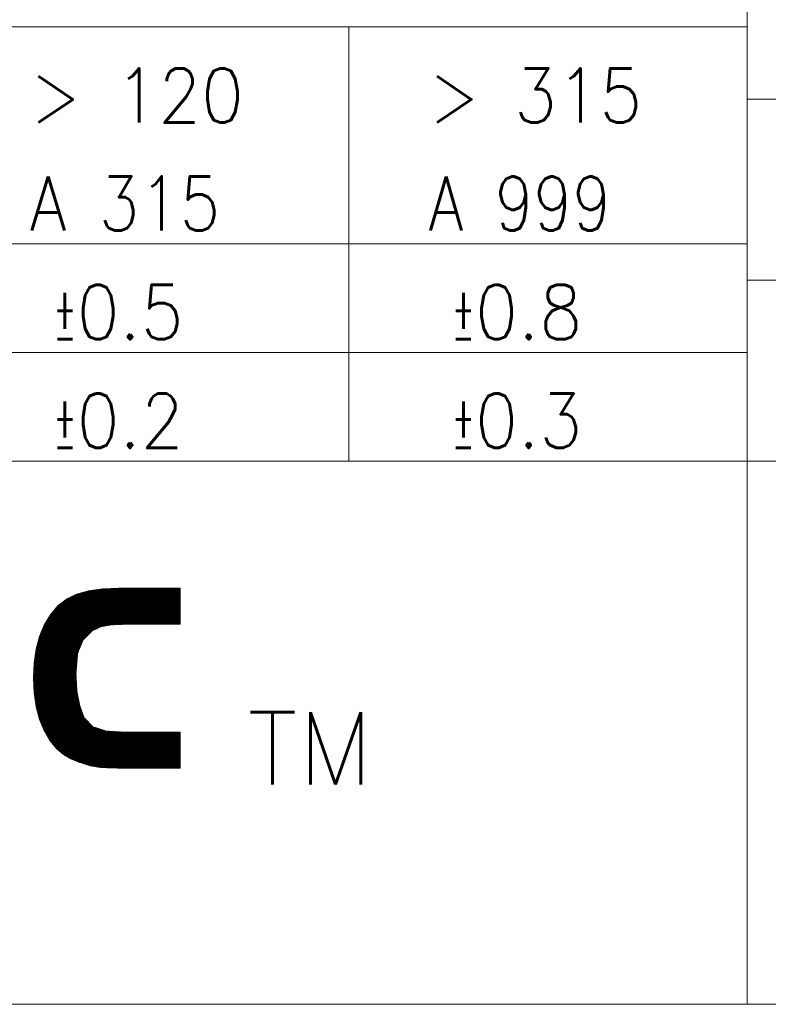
# Model space of a CAD drawing. Header units: millimetres. Extents: x 0 to 837, y 0 to 589.
# Tile 65 of 166: x 696 to 717, y 5 to 32. Entities that reach past the tile are written whole.
import ezdxf

# ---------------------------------------------------------------- set-up
doc = ezdxf.new("R2010")
doc.units = ezdxf.units.MM
doc.layers.add('256', color=7, linetype='Continuous', true_color=0xffffff)
doc.styles.add('blockfont', font='simplex.shx')

# ---------------------------------------------------------------- blocks, each defined once
blk = doc.blocks.new('HATCH17')
at = {"color": 5, "lineweight": 13}
for p, q in [((696.301735, 14.024752), (698.765933, 16.48895)), ((696.301761, 14.01247), (698.778241, 16.48895)), ((696.302282, 14.000682), (698.790549, 16.48895)), ((696.302317, 14.037642), (698.753625, 16.48895)), ((696.302803, 13.988895), (698.802858, 16.48895)), ((696.302898, 14.050531), (698.741317, 16.48895)), ((696.303324, 13.977108), (698.815166, 16.48895)), ((696.303479, 14.06342), (698.729009, 16.48895)), ((696.303845, 13.965321), (698.827474, 16.48895)), ((696.30406, 14.07631), (698.7167, 16.48895)), ((696.304366, 13.953534), (698.839782, 16.48895)), ((696.304642, 14.089199), (698.704392, 16.48895)), ((696.304887, 13.941746), (698.85209, 16.48895)), ((696.305223, 14.102089), (698.692084, 16.48895)), ((696.305408, 13.929959), (698.864398, 16.48895)), ((696.305804, 14.114978), (698.679776, 16.48895)), ((696.305929, 13.918172), (698.876707, 16.48895)), ((696.306385, 14.127868), (698.667468, 16.48895)), ((696.30645, 13.906385), (698.889015, 16.48895)), ((696.306967, 14.140757), (698.654853, 16.488644)), ((696.306971, 13.894598), (698.901323, 16.48895)), ((696.307491, 13.88281), (698.913631, 16.48895)), ((696.307548, 14.153646), (698.642037, 16.488136)), ((696.308012, 13.871023), (698.925939, 16.48895)), ((696.308129, 14.166536), (698.629221, 16.487628)), ((696.308533, 13.859236), (698.938247, 16.48895)), ((696.30871, 14.179425), (698.616405, 16.48712)), ((696.309054, 13.847449), (698.950555, 16.48895)), ((696.309292, 14.192315), (698.603589, 16.486612)), ((696.309575, 13.835662), (698.962864, 16.48895)), ((696.309873, 14.205204), (698.590773, 16.486104)), ((696.310096, 13.823875), (698.975172, 16.48895)), ((696.310454, 14.218094), (698.577957, 16.485596)), ((696.310617, 13.812087), (698.98748, 16.48895)), ((696.311035, 14.230983), (698.56514, 16.485088)), ((696.311138, 13.8003), (698.999788, 16.48895)), ((696.311617, 14.243872), (698.552324, 16.48458)), ((696.311659, 13.788513), (699.012096, 16.48895)), ((696.31218, 13.776726), (699.024404, 16.48895)), ((696.312198, 14.256762), (698.539508, 16.484072)), ((696.312701, 13.764939), (699.036713, 16.48895)), ((696.312779, 14.269651), (698.526692, 16.483564)), ((696.313222, 13.753151), (699.049021, 16.48895)), ((696.313361, 14.282541), (698.513876, 16.483056)), ((696.313743, 13.741364), (699.061329, 16.48895)), ((696.313942, 14.29543), (698.50106, 16.482548)), ((696.314264, 13.729577), (699.073637, 16.48895)), ((696.314523, 14.30832), (698.488244, 16.48204)), ((696.314785, 13.71779), (699.085945, 16.48895)), ((696.315104, 14.321209), (698.475428, 16.481532)), ((696.315686, 14.334098), (698.462611, 16.481024)), ((696.316267, 14.346988), (698.449795, 16.480516)), ((696.316848, 14.359877), (698.436979, 16.480008)), ((696.317429, 14.372767), (698.424163, 16.4795)), ((696.318011, 14.385656), (698.411347, 16.478992)), ((696.318592, 14.398546), (698.398531, 16.478484)), ((696.319173, 14.411435), (698.385715, 16.477976)), ((696.319754, 14.424324), (698.372898, 16.477468)), ((696.320842, 14.437721), (698.360082, 16.47696)), ((696.322969, 14.452155), (698.347266, 16.476452)), ((696.325095, 14.466589), (698.33445, 16.475945)), ((696.327221, 14.481024), (698.321634, 16.475437)), ((696.329347, 14.495458), (698.308818, 16.474929)), ((696.331473, 14.509892), (698.296002, 16.474421)), ((696.3336, 14.524327), (698.283186, 16.473913)), ((696.335726, 14.538761), (698.270369, 16.473405)), ((696.337852, 14.553195), (698.257553, 16.472897)), ((696.339978, 14.56763), (698.244737, 16.472389)), ((696.342104, 14.582064), (698.231921, 16.471881)), ((696.344231, 14.596498), (698.219105, 16.471373)), ((696.346357, 14.610933), (698.205147, 16.469723)), ((696.348483, 14.625367), (698.190845, 16.467729)), ((696.350609, 14.639802), (698.176542, 16.465735)), ((696.352735, 14.654236), (698.16224, 16.46374)), ((696.354862, 14.66867), (698.147937, 16.461746)), ((696.356988, 14.683105), (698.133635, 16.459752)), ((696.359114, 14.697539), (698.119332, 16.457757)), ((696.36124, 14.711973), (698.10503, 16.455763)), ((696.363366, 14.726408), (698.090727, 16.453769)), ((696.365493, 14.740842), (698.076425, 16.451774)), ((696.367619, 14.755276), (698.062122, 16.44978)), ((696.369745, 14.769711), (698.04782, 16.447786)), ((696.371871, 14.784145), (698.033517, 16.445791)), ((696.373997, 14.79858), (698.019215, 16.443797)), ((696.376124, 14.813014), (698.004912, 16.441803)), ((696.380566, 14.829764), (697.99061, 16.439808)), ((696.385095, 14.846601), (697.976307, 16.437814)), ((696.389624, 14.863438), (697.962005, 16.43582)), ((696.394152, 14.880275), (697.947703, 16.433826)), ((696.398681, 14.897112), (697.9334, 16.431831)), ((696.40321, 14.913949), (697.919098, 16.429837)), ((696.407739, 14.930786), (697.904795, 16.427843)), ((696.412268, 14.947623), (697.890493, 16.425848)), ((696.416796, 14.96446), (697.87619, 16.423854)), ((696.421325, 14.981297), (697.861888, 16.42186)), ((696.425854, 14.998134), (697.847585, 16.419865)), ((696.430383, 15.014971), (697.833283, 16.417871)), ((696.434912, 15.031808), (697.818326, 16.415222)), ((696.43944, 15.048645), (697.801243, 16.410448)), ((696.443969, 15.065482), (697.78416, 16.405673)), ((696.448498, 15.082319), (697.767078, 16.400898)), ((696.453027, 15.099156), (697.749995, 16.396124)), ((696.457556, 15.115993), (697.732912, 16.391349)), ((696.462084, 15.13283), (697.715829, 16.386575)), ((696.466613, 15.149667), (697.698746, 16.3818)), ((696.472638, 15.168), (697.681664, 16.377025)), ((696.481434, 15.189104), (697.664581, 16.372251)), ((696.49023, 15.210208), (697.647498, 16.367476)), ((696.499025, 15.231312), (697.630415, 16.362701)), ((696.507821, 15.252415), (697.613332, 16.357927)), ((696.516617, 15.273519), (697.59625, 16.353152)), ((696.525412, 15.294623), (697.579167, 16.348378)), ((696.534208, 15.315727), (697.562084, 16.343603)), ((696.543004, 15.336831), (697.545001, 16.338828)), ((696.5518, 15.357935), (697.527918, 16.334054)), ((696.560595, 15.379039), (697.510836, 16.329279)), ((696.569391, 15.400143), (697.493753, 16.324504)), ((696.578187, 15.421246), (697.474186, 16.317246)), ((697.914744, 15.305441), (699.098253, 16.48895)), ((697.954167, 15.332555), (699.110562, 16.48895)), ((697.976876, 15.342957), (699.12287, 16.48895)), ((697.999586, 15.353358), (699.135178, 16.48895)), ((698.022295, 15.363759), (699.147486, 16.48895)), ((698.045004, 15.37416), (699.159794, 16.48895)), ((698.067714, 15.384561), (699.172102, 16.48895)), ((698.090423, 15.394962), (699.184411, 16.48895)), ((698.113132, 15.405364), (699.196719, 16.48895)), ((698.135842, 15.415765), (699.209027, 16.48895)), ((698.158551, 15.426166), (699.221335, 16.48895)), ((698.177488, 15.432795), (699.233643, 16.48895)), ((698.192585, 15.435584), (699.245951, 16.48895)), ((698.207682, 15.438372), (699.25826, 16.48895)), ((698.222779, 15.441161), (699.270568, 16.48895)), ((698.237876, 15.44395), (699.282876, 16.48895)), ((698.252973, 15.446739), (699.295184, 16.48895)), ((698.268069, 15.449527), (699.307492, 16.48895)), ((698.283166, 15.452316), (699.3198, 16.48895)), ((698.298263, 15.455105), (699.332109, 16.48895)), ((698.31336, 15.457893), (699.344417, 16.48895)), ((698.328457, 15.460682), (699.356725, 16.48895)), ((698.343554, 15.463471), (699.369033, 16.48895)), ((698.358651, 15.46626), (699.381341, 16.48895)), ((698.373748, 15.469048), (699.393649, 16.48895)), ((698.388844, 15.471837), (699.405957, 16.48895)), ((698.403941, 15.474626), (699.418266, 16.48895)), ((698.419038, 15.477414), (699.430574, 16.48895)), ((698.434135, 15.480203), (699.442882, 16.48895)), ((698.448829, 15.482589), (699.45519, 16.48895)), ((698.461623, 15.483074), (699.467498, 16.48895)), ((698.474416, 15.48356), (699.479806, 16.48895)), ((698.48721, 15.484045), (699.492115, 16.48895)), ((698.500004, 15.484531), (699.504423, 16.48895)), ((698.512797, 15.485016), (699.516731, 16.48895)), ((698.525591, 15.485502), (699.529039, 16.48895)), ((698.538384, 15.485987), (699.541347, 16.48895)), ((698.551178, 15.486473), (699.553655, 16.48895)), ((698.563972, 15.486958), (699.565964, 16.48895)), ((698.576765, 15.487444), (699.578272, 16.48895)), ((698.589559, 15.487929), (699.59058, 16.48895)), ((698.602353, 15.488414), (699.602888, 16.48895)), ((698.615146, 15.4889), (699.615196, 16.48895)), ((698.62794, 15.489385), (699.627504, 16.48895)), ((698.640733, 15.489871), (699.639813, 16.48895)), ((698.653527, 15.490356), (699.652121, 16.48895)), ((698.666321, 15.490842), (699.664429, 16.48895)), ((698.679114, 15.491327), (699.676737, 16.48895)), ((698.691908, 15.491813), (699.689045, 16.48895)), ((698.704702, 15.492298), (699.701353, 16.48895)), ((698.717495, 15.492784), (699.713662, 16.48895)), ((698.730289, 15.493269), (699.72597, 16.48895)), ((698.743082, 15.493755), (699.738278, 16.48895)), ((698.755876, 15.49424), (699.750586, 16.48895)), ((698.76867, 15.494726), (699.762894, 16.48895)), ((698.781463, 15.495211), (699.775202, 16.48895)), ((698.793837, 15.495276), (699.787511, 16.48895)), ((698.806145, 15.495276), (699.799819, 16.48895)), ((698.818453, 15.495276), (699.812127, 16.48895)), ((698.830761, 15.495276), (699.824435, 16.48895)), ((698.843069, 15.495276), (699.836743, 16.48895)), ((698.855377, 15.495276), (699.849051, 16.48895)), ((698.867686, 15.495276), (699.86136, 16.48895)), ((698.879994, 15.495276), (699.873668, 16.48895)), ((698.892302, 15.495276), (699.885976, 16.48895)), ((698.90461, 15.495276), (699.898284, 16.48895)), ((698.916918, 15.495276), (699.910592, 16.48895)), ((698.929226, 15.495276), (699.9229, 16.48895)), ((698.941534, 15.495276), (699.935208, 16.48895)), ((698.953843, 15.495276), (699.947517, 16.48895)), ((698.966151, 15.495276), (699.959825, 16.48895)), ((698.978459, 15.495276), (699.972133, 16.48895)), ((698.990767, 15.495276), (699.984441, 16.48895)), ((699.003075, 15.495276), (699.996749, 16.48895)), ((699.015383, 15.495276), (700.009057, 16.48895)), ((699.027692, 15.495276), (700.021366, 16.48895)), ((699.04, 15.495276), (700.033674, 16.48895)), ((699.052308, 15.495276), (700.045982, 16.48895)), ((699.064616, 15.495276), (700.05829, 16.48895)), ((699.076924, 15.495276), (700.070598, 16.48895)), ((699.089232, 15.495276), (700.082906, 16.48895)), ((699.101541, 15.495276), (700.095215, 16.48895)), ((699.113849, 15.495276), (700.107523, 16.48895)), ((699.126157, 15.495276), (700.119831, 16.48895)), ((699.138465, 15.495276), (700.132139, 16.48895)), ((699.150773, 15.495276), (700.144447, 16.48895)), ((699.163081, 15.495276), (700.156755, 16.48895)), ((699.17539, 15.495276), (700.169064, 16.48895)), ((699.187698, 15.495276), (700.181372, 16.48895)), ((699.200006, 15.495276), (700.19368, 16.48895)), ((699.212314, 15.495276), (700.205988, 16.48895)), ((699.224622, 15.495276), (700.218296, 16.48895)), ((699.23693, 15.495276), (700.230604, 16.48895)), ((699.249239, 15.495276), (700.242913, 16.48895)), ((699.261547, 15.495276), (700.255221, 16.48895)), ((699.273855, 15.495276), (700.267529, 16.48895)), ((699.286163, 15.495276), (700.279837, 16.48895)), ((699.298471, 15.495276), (700.292145, 16.48895)), ((699.310779, 15.495276), (700.304453, 16.48895)), ((699.323088, 15.495276), (700.316762, 16.48895)), ((699.335396, 15.495276), (700.32907, 16.48895)), ((699.347704, 15.495276), (700.341378, 16.48895)), ((699.360012, 15.495276), (700.351575, 16.486839)), ((699.37232, 15.495276), (700.351575, 16.474531)), ((699.384628, 15.495276), (700.351575, 16.462223)), ((699.396936, 15.495276), (700.351575, 16.449915)), ((699.409245, 15.495276), (700.351575, 16.437606)), ((699.421553, 15.495276), (700.351575, 16.425298)), ((699.433861, 15.495276), (700.351575, 16.41299)), ((699.446169, 15.495276), (700.351575, 16.400682)), ((699.458477, 15.495276), (700.351575, 16.388374)), ((699.470785, 15.495276), (700.351575, 16.376066)), ((699.483094, 15.495276), (700.351575, 16.363757)), ((699.495402, 15.495276), (700.351575, 16.351449)), ((699.50771, 15.495276), (700.351575, 16.339141)), ((699.520018, 15.495276), (700.351575, 16.326833)), ((696.586982, 15.44235), (697.450264, 16.305632)), ((696.595778, 15.463454), (697.426343, 16.294019)), ((696.609319, 15.489303), (697.402421, 16.282405)), ((696.62777, 15.520062), (697.378499, 16.270792)), ((696.64622, 15.550821), (697.354578, 16.259178)), ((696.664671, 15.58158), (697.330656, 16.247565)), ((696.683121, 15.612338), (697.306735, 16.235952)), ((696.701572, 15.643097), (697.282813, 16.224338)), ((696.720023, 15.673856), (697.258891, 16.212725)), ((696.738473, 15.704615), (697.23497, 16.201111)), ((696.756924, 15.735373), (697.211048, 16.189498)), ((696.791912, 15.78267), (697.166056, 16.156814)), ((696.853174, 15.85624), (697.101123, 16.104189)), ((696.914436, 15.92981), (697.03619, 16.051564)), ((699.532326, 15.495276), (700.351575, 16.314525)), ((699.544634, 15.495276), (700.351575, 16.302217)), ((699.556943, 15.495276), (700.351575, 16.289908)), ((699.569251, 15.495276), (700.351575, 16.2776)), ((699.581559, 15.495276), (700.351575, 16.265292)), ((699.593867, 15.495276), (700.351575, 16.252984)), ((699.606175, 15.495276), (700.351575, 16.240676)), ((699.618483, 15.495276), (700.351575, 16.228368)), ((699.630792, 15.495276), (700.351575, 16.216059)), ((699.6431, 15.495276), (700.351575, 16.203751)), ((699.655408, 15.495276), (700.351575, 16.191443)), ((699.667716, 15.495276), (700.351575, 16.179135)), ((699.680024, 15.495276), (700.351575, 16.166827)), ((699.692332, 15.495276), (700.351575, 16.154519)), ((699.704641, 15.495276), (700.351575, 16.14221)), ((699.716949, 15.495276), (700.351575, 16.129902)), ((699.729257, 15.495276), (700.351575, 16.117594)), ((699.741565, 15.495276), (700.351575, 16.105286)), ((699.753873, 15.495276), (700.351575, 16.092978)), ((699.766181, 15.495276), (700.351575, 16.08067)), ((699.77849, 15.495276), (700.351575, 16.068361)), ((699.790798, 15.495276), (700.351575, 16.056053)), ((699.803106, 15.495276), (700.351575, 16.043745)), ((699.815414, 15.495276), (700.351575, 16.031437)), ((699.827722, 15.495276), (700.351575, 16.019129)), ((699.84003, 15.495276), (700.351575, 16.006821)), ((699.852338, 15.495276), (700.351575, 15.994513)), ((699.864647, 15.495276), (700.351575, 15.982204)), ((699.876955, 15.495276), (700.351575, 15.969896)), ((699.889263, 15.495276), (700.351575, 15.957588)), ((699.901571, 15.495276), (700.351575, 15.94528)), ((699.913879, 15.495276), (700.351575, 15.932972)), ((699.926187, 15.495276), (700.351575, 15.920664)), ((699.938496, 15.495276), (700.351575, 15.908355)), ((699.950804, 15.495276), (700.351575, 15.896047)), ((699.963112, 15.495276), (700.351575, 15.883739)), ((699.97542, 15.495276), (700.351575, 15.871431)), ((699.987728, 15.495276), (700.351575, 15.859123)), ((700.000036, 15.495276), (700.351575, 15.846815)), ((700.012345, 15.495276), (700.351575, 15.834506)), ((700.024653, 15.495276), (700.351575, 15.822198)), ((700.036961, 15.495276), (700.351575, 15.80989)), ((700.049269, 15.495276), (700.351575, 15.797582)), ((700.061577, 15.495276), (700.351575, 15.785274)), ((700.073885, 15.495276), (700.351575, 15.772966)), ((700.086194, 15.495276), (700.351575, 15.760657)), ((700.098502, 15.495276), (700.351575, 15.748349)), ((700.11081, 15.495276), (700.351575, 15.736041)), ((700.123118, 15.495276), (700.351575, 15.723733)), ((700.135426, 15.495276), (700.351575, 15.711425)), ((700.147734, 15.495276), (700.351575, 15.699117)), ((700.160043, 15.495276), (700.351575, 15.686808)), ((700.172351, 15.495276), (700.351575, 15.6745)), ((700.184659, 15.495276), (700.351575, 15.662192)), ((700.196967, 15.495276), (700.351575, 15.649884)), ((700.209275, 15.495276), (700.351575, 15.637576)), ((700.221583, 15.495276), (700.351575, 15.625268)), ((700.233892, 15.495276), (700.351575, 15.612959)), ((700.2462, 15.495276), (700.351575, 15.600651)), ((700.258508, 15.495276), (700.351575, 15.588343)), ((700.270816, 15.495276), (700.351575, 15.576035)), ((700.283124, 15.495276), (700.351575, 15.563727)), ((700.295432, 15.495276), (700.351575, 15.551419)), ((700.30774, 15.495276), (700.351575, 15.539111)), ((700.320049, 15.495276), (700.351575, 15.526802)), ((700.332357, 15.495276), (700.351575, 15.514494)), ((696.315306, 13.706003), (697.66081, 15.051506)), ((696.315827, 13.694215), (697.652696, 15.031084)), ((696.316348, 13.682428), (697.644581, 15.010662)), ((696.316869, 13.670641), (697.636467, 14.990239)), ((696.31739, 13.658854), (697.628353, 14.969817)), ((696.317911, 13.647067), (697.620239, 14.949394)), ((696.318432, 13.635279), (697.612125, 14.928972)), ((696.318953, 13.623492), (697.60401, 14.90855)), ((696.319474, 13.611705), (697.595896, 14.888127)), ((696.319995, 13.599918), (697.587782, 14.867705)), ((696.321494, 13.589109), (697.579668, 14.847283)), ((696.323036, 13.578343), (697.571553, 14.82686)), ((696.324579, 13.567577), (697.563439, 14.806438)), ((696.326121, 13.556812), (697.555325, 14.786016)), ((696.327664, 13.546046), (697.547211, 14.765593)), ((696.329207, 13.535281), (697.539097, 14.745171)), ((696.330749, 13.524515), (697.530982, 14.724748)), ((696.332292, 13.513749), (697.522868, 14.704326)), ((696.333834, 13.502984), (697.519121, 14.688271)), ((696.335377, 13.492218), (697.51804, 14.674881)), ((696.336919, 13.481453), (697.516958, 14.661492)), ((696.338462, 13.470687), (697.515877, 14.648102)), ((696.340004, 13.459921), (697.514795, 14.634712)), ((696.341547, 13.449156), (697.513714, 14.621323)), ((696.343089, 13.43839), (697.512632, 14.607933)), ((696.344632, 13.427625), (697.511551, 14.594543)), ((696.346175, 13.416859), (697.510469, 14.581154)), ((696.347717, 13.406093), (697.509388, 14.567764)), ((696.34926, 13.395328), (697.508306, 14.554374)), ((696.350802, 13.384562), (697.507225, 14.540985)), ((696.352345, 13.373796), (697.506143, 14.527595)), ((696.353887, 13.363031), (697.505062, 14.514205)), ((696.35543, 13.352265), (697.50398, 14.500816)), ((696.356972, 13.3415), (697.502899, 14.487426)), ((696.358515, 13.330734), (697.501817, 14.474036)), ((696.360058, 13.319968), (697.500736, 14.460647)), ((696.3616, 13.309203), (697.499654, 14.447257)), ((696.363143, 13.298437), (697.498573, 14.433867)), ((696.364685, 13.287672), (697.497491, 14.420478)), ((696.366228, 13.276906), (697.49641, 14.407088)), ((696.36777, 13.26614), (697.495328, 14.393698)), ((696.369313, 13.255375), (697.494247, 14.380309)), ((696.370855, 13.244609), (697.493165, 14.366919)), ((696.372398, 13.233844), (697.492084, 14.35353)), ((696.373941, 13.223078), (697.491002, 14.34014)), ((696.375735, 13.212564), (697.489921, 14.32675)), ((696.378285, 13.202806), (697.488839, 14.313361)), ((696.380834, 13.193047), (697.487758, 14.299971)), ((696.383384, 13.183288), (697.486676, 14.286581)), ((696.385933, 13.17353), (697.485595, 14.273192)), ((696.388483, 13.163771), (697.484513, 14.259802)), ((696.391032, 13.154013), (697.483432, 14.246412)), ((696.393582, 13.144254), (697.48235, 14.233023)), ((696.396131, 13.134495), (697.481269, 14.219633)), ((696.398681, 13.124737), (697.480187, 14.206243)), ((696.40123, 13.114978), (697.479106, 14.192854)), ((696.40378, 13.105219), (697.478024, 14.179464)), ((696.406329, 13.095461), (697.476943, 14.166074)), ((696.408879, 13.085702), (697.475861, 14.152685)), ((696.411428, 13.075943), (697.47478, 14.139295)), ((696.413978, 13.066185), (697.473698, 14.125905)), ((696.416527, 13.056426), (697.473893, 14.113792)), ((696.419077, 13.046667), (697.474545, 14.102135)), ((696.421626, 13.036909), (697.475197, 14.090479)), ((696.424176, 13.02715), (697.475849, 14.078823)), ((696.426725, 13.017391), (697.476501, 14.067167)), ((696.429275, 13.007633), (697.477153, 14.055511)), ((696.431824, 12.997874), (697.477805, 14.043855)), ((696.434374, 12.988115), (697.478457, 14.032199)), ((696.436923, 12.978357), (697.479109, 14.020543)), ((696.439473, 12.968598), (697.479761, 14.008887)), ((696.442022, 12.95884), (697.480413, 13.99723)), ((696.444572, 12.949081), (697.481065, 13.985574)), ((696.447122, 12.939322), (697.481717, 13.973918)), ((696.449671, 12.929564), (697.482369, 13.962262)), ((696.452221, 12.919805), (697.483022, 13.950606)), ((696.45477, 12.910046), (697.483674, 13.93895)), ((696.45732, 12.900288), (697.484326, 13.927294)), ((696.459869, 12.890529), (697.484978, 13.915638)), ((696.462419, 12.88077), (697.48563, 13.903981)), ((696.464968, 12.871012), (697.486282, 13.892325)), ((696.468138, 12.861873), (697.486934, 13.880669)), ((696.471694, 12.853122), (697.487586, 13.869013)), ((696.475251, 12.84437), (697.488238, 13.857357)), ((696.478808, 12.835619), (697.48889, 13.845701)), ((696.482365, 12.826867), (697.489542, 13.834045)), ((696.485921, 12.818116), (697.490194, 13.822389)), ((696.489478, 12.809365), (697.490846, 13.810732)), ((696.493035, 12.800613), (697.491498, 13.799076)), ((696.496592, 12.791862), (697.49215, 13.78742)), ((696.500148, 12.78311), (697.492802, 13.775764)), ((696.503705, 12.774359), (697.493454, 13.764108)), ((696.507262, 12.765607), (697.494106, 13.752452)), ((696.510819, 12.756856), (697.494758, 13.740796)), ((696.514375, 12.748105), (697.49541, 13.72914)), ((696.517932, 12.739353), (697.496062, 13.717484)), ((696.521489, 12.730602), (697.496714, 13.705827)), ((696.525045, 12.72185), (697.497366, 13.694171)), ((696.528602, 12.713099), (697.498018, 13.682515)), ((696.532159, 12.704347), (697.498671, 13.670859)), ((696.535716, 12.695596), (697.499323, 13.659203)), ((696.539272, 12.686845), (697.500396, 13.647968)), ((696.542829, 12.678093), (697.502354, 13.637618)), ((696.546386, 12.669342), (697.504311, 13.627267)), ((696.549943, 12.66059), (697.506268, 13.616916)), ((696.553499, 12.651839), (697.508226, 13.606565)), ((696.557056, 12.643087), (697.510183, 13.596215)), ((696.560613, 12.634336), (697.512141, 13.585864)), ((696.56417, 12.625585), (697.514098, 13.575513)), ((696.567726, 12.616833), (697.516055, 13.565162)), ((696.571283, 12.608082), (697.518013, 13.554811)), ((696.57484, 12.59933), (697.51997, 13.544461)), ((696.578396, 12.590579), (697.521927, 13.53411)), ((696.581953, 12.581827), (697.523885, 13.523759)), ((696.58551, 12.573076), (697.525842, 13.513408)), ((696.589067, 12.564325), (697.5278, 13.503058)), ((696.592883, 12.555833), (697.529757, 13.492707)), ((696.597466, 12.548107), (697.531714, 13.482356)), ((696.602048, 12.540381), (697.533672, 13.472005)), ((696.60663, 12.532655), (697.535629, 13.461654)), ((696.611212, 12.524929), (697.537587, 13.451304)), ((696.615795, 12.517204), (697.539544, 13.440953)), ((696.620377, 12.509478), (697.541501, 13.430602)), ((696.624959, 12.501752), (697.543459, 13.420251)), ((696.629541, 12.494026), (697.545416, 13.409901)), ((696.634124, 12.4863), (697.547373, 13.39955)), ((696.638706, 12.478574), (697.549331, 13.389199)), ((696.643288, 12.470848), (697.551288, 13.378848)), ((696.64787, 12.463122), (697.553246, 13.368497)), ((696.652453, 12.455396), (697.555203, 13.358147)), ((696.657035, 12.44767), (697.55716, 13.347796)), ((696.661617, 12.439944), (697.559118, 13.337445)), ((696.666199, 12.432219), (697.561075, 13.327094)), ((696.670782, 12.424493), (697.563033, 13.316743)), ((696.675364, 12.416767), (697.56499, 13.306393)), ((696.679946, 12.409041), (697.566947, 13.296042)), ((696.684528, 12.401315), (697.568905, 13.285691)), ((696.689111, 12.393589), (697.570862, 13.27534)), ((696.693693, 12.385863), (697.572819, 13.26499)), ((696.698275, 12.378137), (697.574777, 13.254639)), ((696.702858, 12.370411), (697.576734, 13.244288)), ((696.70744, 12.362685), (697.579781, 13.235027)), ((696.712022, 12.35496), (697.583216, 13.226153)), ((696.716604, 12.347234), (697.58665, 13.21728)), ((696.721187, 12.339508), (697.590085, 13.208406)), ((696.725769, 12.331782), (697.59352, 13.199533)), ((696.730351, 12.324056), (697.596954, 13.190659)), ((696.734933, 12.31633), (697.600389, 13.181786)), ((696.739516, 12.308604), (697.603824, 13.172912)), ((696.744098, 12.300878), (697.607258, 13.164039)), ((696.74868, 12.293152), (697.610693, 13.155165)), ((696.753645, 12.285809), (697.614128, 13.146292)), ((696.75929, 12.279145), (697.617563, 13.137418)), ((696.764934, 12.272482), (697.620997, 13.128545)), ((696.770579, 12.265818), (697.624432, 13.119671)), ((696.776223, 12.259155), (697.627867, 13.110798)), ((696.781868, 12.252491), (697.631301, 13.101924)), ((696.787512, 12.245827), (697.634736, 13.093051)), ((696.793157, 12.239164), (697.638171, 13.084177)), ((696.798801, 12.2325), (697.641605, 13.075304)), ((696.804446, 12.225837), (697.64504, 13.066431)), ((696.810091, 12.219173), (697.648475, 13.057557)), ((696.815735, 12.212509), (697.651909, 13.048684)), ((696.82138, 12.205846), (697.655344, 13.03981)), ((696.827024, 12.199182), (697.658779, 13.030937)), ((696.832669, 12.192519), (697.662213, 13.022063)), ((696.838313, 12.185855), (697.665648, 13.01319)), ((696.843958, 12.179191), (697.669083, 13.004316)), ((696.849602, 12.172528), (697.672517, 12.995443)), ((696.855247, 12.165864), (697.675952, 12.986569)), ((696.860892, 12.159201), (697.679387, 12.977696)), ((696.866536, 12.152537), (697.682821, 12.968822)), ((696.872181, 12.145873), (697.686256, 12.959949)), ((696.877825, 12.13921), (697.689691, 12.951075)), ((696.88347, 12.132546), (697.693125, 12.942202)), ((696.889114, 12.125882), (697.69656, 12.933328)), ((696.894759, 12.119219), (697.699995, 12.924455)), ((696.900403, 12.112555), (697.703543, 12.915695)), ((696.906048, 12.105892), (697.709532, 12.909376)), ((696.911693, 12.099228), (697.715521, 12.903057)), ((696.917337, 12.092564), (697.721511, 12.896738)), ((696.922982, 12.085901), (697.7275, 12.890419)), ((696.928626, 12.079237), (697.733489, 12.8841)), ((696.934271, 12.072574), (697.739479, 12.877781)), ((696.939915, 12.06591), (697.745468, 12.871463)), ((696.945688, 12.059375), (697.751457, 12.865144)), ((696.952303, 12.053681), (697.757447, 12.858825)), ((696.958917, 12.047988), (697.763436, 12.852506)), ((696.965532, 12.042294), (697.769425, 12.846187)), ((696.972147, 12.036601), (697.775414, 12.839868)), ((696.978761, 12.030907), (697.781404, 12.833549)), ((696.985376, 12.025214), (697.787393, 12.827231)), ((696.991991, 12.01952), (697.793382, 12.820912)), ((696.998605, 12.013827), (697.799372, 12.814593)), ((697.00522, 12.008133), (697.805361, 12.808274)), ((697.011835, 12.00244), (697.81135, 12.801955)), ((697.018449, 11.996746), (697.81734, 12.795636)), ((697.025064, 11.991053), (697.823329, 12.789318)), ((697.031679, 11.985359), (697.829318, 12.782999)), ((697.038293, 11.979666), (697.835308, 12.77668)), ((697.044908, 11.973972), (697.841297, 12.770361)), ((697.051523, 11.968279), (697.847286, 12.764042)), ((697.058137, 11.962585), (697.853275, 12.757723)), ((697.064752, 11.956892), (697.859265, 12.751404)), ((697.071367, 11.951198), (697.865254, 12.745086)), ((697.077981, 11.945505), (697.871243, 12.738767)), ((697.084596, 11.939811), (697.877233, 12.732448)), ((697.091211, 11.934118), (697.883222, 12.726129)), ((697.097825, 11.928424), (697.889211, 12.71981)), ((697.10444, 11.922731), (697.895201, 12.713491)), ((697.111055, 11.917037), (697.90119, 12.707172)), ((697.117669, 11.911344), (697.907179, 12.700854)), ((697.124284, 11.90565), (697.913169, 12.694535)), ((697.131484, 11.900542), (697.919158, 12.688216)), ((697.139098, 11.895848), (697.925147, 12.681897)), ((697.146713, 11.891154), (697.931136, 12.675578)), ((697.154327, 11.88646), (697.937126, 12.669259)), ((697.161941, 11.881766), (697.944819, 12.664645)), ((697.169555, 11.877073), (697.954102, 12.661619)), ((697.17717, 11.872379), (697.963385, 12.658594)), ((697.184784, 11.867685), (697.972668, 12.655569)), ((697.192398, 11.862991), (697.981951, 12.652544)), ((697.200012, 11.858297), (697.991234, 12.649518)), ((697.207627, 11.853603), (698.000517, 12.646493)), ((697.215241, 11.848909), (698.0098, 12.643468)), ((697.222855, 11.844215), (698.019082, 12.640442)), ((697.230469, 11.839521), (698.028365, 12.637417)), ((697.238084, 11.834827), (698.037648, 12.634392)), ((697.245698, 11.830133), (698.046931, 12.631367)), ((697.253312, 11.825439), (698.056214, 12.628341)), ((697.260926, 11.820745), (698.065497, 12.625316)), ((697.26854, 11.816052), (698.07478, 12.622291)), ((697.276155, 11.811358), (698.084063, 12.619266)), ((697.283769, 11.806664), (698.093346, 12.61624)), ((697.291383, 11.80197), (698.102629, 12.613215)), ((697.298997, 11.797276), (698.111911, 12.61019)), ((697.306612, 11.792582), (698.121194, 12.607165)), ((697.314226, 11.787888), (698.130477, 12.604139)), ((697.32184, 11.783194), (698.13976, 12.601114)), ((697.329454, 11.7785), (698.149043, 12.598089)), ((697.338169, 11.774906), (698.158326, 12.595063)), ((697.346905, 11.771334), (698.167609, 12.592038)), ((697.355641, 11.767762), (698.176892, 12.589013)), ((697.364377, 11.764191), (698.186175, 12.585988)), ((697.373114, 11.760619), (698.195457, 12.582962)), ((697.38185, 11.757047), (698.20474, 12.579937)), ((697.390586, 11.753475), (698.214023, 12.576912)), ((697.399323, 11.749903), (698.223306, 12.573887)), ((697.408059, 11.746331), (698.232589, 12.570861)), ((697.416795, 11.742759), (698.241872, 12.567836)), ((697.425531, 11.739187), (698.251155, 12.564811)), ((697.434268, 11.735615), (698.260438, 12.561786)), ((697.443004, 11.732044), (698.269721, 12.55876)), ((697.45174, 11.728472), (698.279004, 12.555735)), ((697.460476, 11.7249), (698.288286, 12.55271)), ((697.469213, 11.721328), (698.297569, 12.549685)), ((697.477949, 11.717756), (698.306852, 12.546659)), ((697.486685, 11.714184), (698.317453, 12.544952)), ((697.495421, 11.710612), (698.329049, 12.54424)), ((697.504158, 11.70704), (698.340645, 12.543528)), ((697.512894, 11.703468), (698.352241, 12.542815)), ((697.52163, 11.699896), (698.363837, 12.542103)), ((697.530367, 11.696325), (698.375433, 12.541391)), ((697.539103, 11.692753), (698.387029, 12.540678)), ((697.547839, 11.689181), (698.398625, 12.539966)), ((697.556765, 11.685798), (698.41022, 12.539254)), ((697.566093, 11.682818), (698.421816, 12.538542)), ((697.575421, 11.679838), (698.433412, 12.537829)), ((697.584748, 11.676858), (698.445008, 12.537117)), ((697.594076, 11.673877), (698.456604, 12.536405)), ((697.603404, 11.670897), (698.4682, 12.535693)), ((697.612732, 11.667917), (698.479796, 12.53498)), ((697.62206, 11.664937), (698.491392, 12.534268)), ((697.631388, 11.661957), (698.502988, 12.533556)), ((697.640716, 11.658976), (698.514583, 12.532844)), ((697.650044, 11.655996), (698.526179, 12.532131)), ((697.659372, 11.653016), (698.537775, 12.531419)), ((697.6687, 11.650036), (698.549371, 12.530707)), ((697.678028, 11.647056), (698.560967, 12.529995)), ((697.687356, 11.644076), (698.572563, 12.529282)), ((697.696684, 11.641095), (698.584159, 12.52857)), ((697.706012, 11.638115), (698.595755, 12.527858)), ((697.71534, 11.635135), (698.607351, 12.527145)), ((697.724668, 11.632155), (698.618947, 12.526433)), ((697.733996, 11.629175), (698.630542, 12.525721)), ((697.743324, 11.626194), (698.642138, 12.525009)), ((697.752652, 11.623214), (698.653734, 12.524296)), ((697.76198, 11.620234), (698.66533, 12.523584)), ((697.771308, 11.617254), (698.676926, 12.522872)), ((697.780636, 11.614274), (698.688522, 12.52216)), ((697.789964, 11.611294), (698.700118, 12.521447)), ((697.799292, 11.608313), (698.711714, 12.520735)), ((697.80862, 11.605333), (698.72331, 12.520023)), ((697.817948, 11.602353), (698.734905, 12.519311)), ((697.827276, 11.599373), (698.746501, 12.518598)), ((697.836604, 11.596393), (698.758097, 12.517886)), ((697.845932, 11.593412), (698.769693, 12.517174)), ((697.855661, 11.590833), (698.781289, 12.516461)), ((697.866169, 11.589033), (698.792885, 12.515749)), ((697.876677, 11.587233), (698.804481, 12.515037)), ((697.887185, 11.585433), (698.816077, 12.514325)), ((697.897694, 11.583633), (698.827932, 12.513872)), ((697.908202, 11.581834), (698.84024, 12.513872)), ((697.91871, 11.580034), (698.852549, 12.513872)), ((697.929219, 11.578234), (698.864857, 12.513872)), ((697.939727, 11.576434), (698.877165, 12.513872)), ((697.950235, 11.574634), (698.889473, 12.513872)), ((697.960743, 11.572834), (698.901781, 12.513872)), ((697.971252, 11.571034), (698.914089, 12.513872)), ((697.98176, 11.569234), (698.926398, 12.513872)), ((697.992268, 11.567435), (698.938706, 12.513872)), ((698.002777, 11.565635), (698.951014, 12.513872)), ((698.013285, 11.563835), (698.963322, 12.513872)), ((698.023793, 11.562035), (698.97563, 12.513872)), ((698.034302, 11.560235), (698.987938, 12.513872)), ((698.04481, 11.558435), (699.000247, 12.513872)), ((698.055318, 11.556635), (699.012555, 12.513872)), ((698.065826, 11.554835), (699.024863, 12.513872)), ((698.076335, 11.553036), (699.037171, 12.513872)), ((698.086843, 11.551236), (699.049479, 12.513872)), ((698.097351, 11.549436), (699.061787, 12.513872)), ((698.10786, 11.547636), (699.074096, 12.513872)), ((698.118368, 11.545836), (699.086404, 12.513872)), ((698.128876, 11.544036), (699.098712, 12.513872)), ((698.139384, 11.542236), (699.11102, 12.513872)), ((698.150161, 11.540705), (699.123328, 12.513872)), ((698.162086, 11.540322), (699.135636, 12.513872)), ((698.174011, 11.539938), (699.147945, 12.513872)), ((698.185935, 11.539555), (699.160253, 12.513872)), ((698.19786, 11.539171), (699.172561, 12.513872)), ((698.209784, 11.538787), (699.184869, 12.513872)), ((698.221709, 11.538404), (699.197177, 12.513872)), ((698.233634, 11.53802), (699.209485, 12.513872)), ((698.245558, 11.537637), (699.221793, 12.513872)), ((698.257483, 11.537253), (699.234102, 12.513872)), ((698.269407, 11.53687), (699.24641, 12.513872)), ((698.281332, 11.536486), (699.258718, 12.513872)), ((698.293257, 11.536102), (699.271026, 12.513872)), ((698.305181, 11.535719), (699.283334, 12.513872)), ((698.317106, 11.535335), (699.295642, 12.513872)), ((698.32903, 11.534952), (699.307951, 12.513872)), ((698.340955, 11.534568), (699.320259, 12.513872)), ((698.35288, 11.534185), (699.332567, 12.513872)), ((698.364804, 11.533801), (699.344875, 12.513872)), ((698.376729, 11.533418), (699.357183, 12.513872)), ((698.388653, 11.533034), (699.369491, 12.513872)), ((698.400578, 11.53265), (699.3818, 12.513872)), ((698.412503, 11.532267), (699.394108, 12.513872)), ((698.424427, 11.531883), (699.406416, 12.513872)), ((698.436352, 11.5315), (699.418724, 12.513872)), ((698.448276, 11.531116), (699.431032, 12.513872)), ((698.460201, 11.530733), (699.44334, 12.513872)), ((698.472126, 11.530349), (699.455649, 12.513872)), ((698.48405, 11.529965), (699.467957, 12.513872)), ((698.495975, 11.529582), (699.480265, 12.513872)), ((698.507899, 11.529198), (699.492573, 12.513872)), ((698.519824, 11.528815), (699.504881, 12.513872)), ((698.531749, 11.528431), (699.517189, 12.513872)), ((698.543673, 11.528048), (699.529498, 12.513872)), ((698.555598, 11.527664), (699.541806, 12.513872)), ((698.567522, 11.52728), (699.554114, 12.513872)), ((698.579447, 11.526897), (699.566422, 12.513872)), ((698.591372, 11.526513), (699.57873, 12.513872)), ((698.603296, 11.52613), (699.591038, 12.513872)), ((698.615359, 11.525884), (699.603347, 12.513872)), ((698.627667, 11.525884), (699.615655, 12.513872)), ((698.639975, 11.525884), (699.627963, 12.513872)), ((698.652283, 11.525884), (699.640271, 12.513872)), ((698.664591, 11.525884), (699.652579, 12.513872)), ((698.676899, 11.525884), (699.664887, 12.513872)), ((698.689207, 11.525884), (699.677195, 12.513872)), ((698.701516, 11.525884), (699.689504, 12.513872)), ((698.713824, 11.525884), (699.701812, 12.513872)), ((698.726132, 11.525884), (699.71412, 12.513872)), ((698.73844, 11.525884), (699.726428, 12.513872)), ((698.750748, 11.525884), (699.738736, 12.513872)), ((698.763056, 11.525884), (699.751044, 12.513872)), ((698.775365, 11.525884), (699.763353, 12.513872)), ((698.787673, 11.525884), (699.775661, 12.513872)), ((698.799981, 11.525884), (699.787969, 12.513872)), ((698.812289, 11.525884), (699.800277, 12.513872)), ((698.824597, 11.525884), (699.812585, 12.513872)), ((698.836905, 11.525884), (699.824893, 12.513872)), ((698.849214, 11.525884), (699.837202, 12.513872)), ((698.861522, 11.525884), (699.84951, 12.513872)), ((698.87383, 11.525884), (699.861818, 12.513872)), ((698.886138, 11.525884), (699.874126, 12.513872)), ((698.898446, 11.525884), (699.886434, 12.513872)), ((698.910754, 11.525884), (699.898742, 12.513872)), ((698.923063, 11.525884), (699.911051, 12.513872)), ((698.935371, 11.525884), (699.923359, 12.513872)), ((698.947679, 11.525884), (699.935667, 12.513872)), ((698.959987, 11.525884), (699.947975, 12.513872)), ((698.972295, 11.525884), (699.960283, 12.513872)), ((698.984603, 11.525884), (699.972591, 12.513872)), ((698.996912, 11.525884), (699.9849, 12.513872)), ((699.00922, 11.525884), (699.997208, 12.513872)), ((699.021528, 11.525884), (700.009516, 12.513872)), ((699.033836, 11.525884), (700.021824, 12.513872)), ((699.046144, 11.525884), (700.034132, 12.513872)), ((699.058452, 11.525884), (700.04644, 12.513872)), ((699.070761, 11.525884), (700.058749, 12.513872)), ((699.083069, 11.525884), (700.071057, 12.513872)), ((699.095377, 11.525884), (700.083365, 12.513872)), ((699.107685, 11.525884), (700.095673, 12.513872)), ((699.119993, 11.525884), (700.107981, 12.513872)), ((699.132301, 11.525884), (700.120289, 12.513872)), ((699.144609, 11.525884), (700.132597, 12.513872)), ((699.156918, 11.525884), (700.144906, 12.513872)), ((699.169226, 11.525884), (700.157214, 12.513872)), ((699.181534, 11.525884), (700.169522, 12.513872)), ((699.193842, 11.525884), (700.18183, 12.513872)), ((699.20615, 11.525884), (700.194138, 12.513872)), ((699.218458, 11.525884), (700.206446, 12.513872)), ((699.230767, 11.525884), (700.218755, 12.513872)), ((699.243075, 11.525884), (700.231063, 12.513872)), ((699.255383, 11.525884), (700.243371, 12.513872)), ((699.267691, 11.525884), (700.255679, 12.513872)), ((699.279999, 11.525884), (700.267987, 12.513872)), ((699.292307, 11.525884), (700.280295, 12.513872)), ((699.304616, 11.525884), (700.292604, 12.513872)), ((699.316924, 11.525884), (700.304912, 12.513872)), ((699.329232, 11.525884), (700.31722, 12.513872)), ((699.34154, 11.525884), (700.329528, 12.513872)), ((699.353848, 11.525884), (700.341836, 12.513872)), ((699.366156, 11.525884), (700.351575, 12.511303)), ((699.378465, 11.525884), (700.351575, 12.498994)), ((699.390773, 11.525884), (700.351575, 12.486686)), ((699.403081, 11.525884), (700.351575, 12.474378)), ((699.415389, 11.525884), (700.351575, 12.46207)), ((699.427697, 11.525884), (700.351575, 12.449762)), ((699.440005, 11.525884), (700.351575, 12.437454)), ((699.452314, 11.525884), (700.351575, 12.425145)), ((699.464622, 11.525884), (700.351575, 12.412837)), ((699.47693, 11.525884), (700.351575, 12.400529)), ((699.489238, 11.525884), (700.351575, 12.388221)), ((699.501546, 11.525884), (700.351575, 12.375913)), ((699.513854, 11.525884), (700.351575, 12.363605)), ((699.526163, 11.525884), (700.351575, 12.351296)), ((699.538471, 11.525884), (700.351575, 12.338988)), ((699.550779, 11.525884), (700.351575, 12.32668)), ((699.563087, 11.525884), (700.351575, 12.314372)), ((699.575395, 11.525884), (700.351575, 12.302064)), ((699.587703, 11.525884), (700.351575, 12.289756)), ((699.600011, 11.525884), (700.351575, 12.277448)), ((699.61232, 11.525884), (700.351575, 12.265139)), ((699.624628, 11.525884), (700.351575, 12.252831)), ((699.636936, 11.525884), (700.351575, 12.240523)), ((699.649244, 11.525884), (700.351575, 12.228215)), ((699.661552, 11.525884), (700.351575, 12.215907)), ((699.67386, 11.525884), (700.351575, 12.203599)), ((699.686169, 11.525884), (700.351575, 12.19129)), ((699.698477, 11.525884), (700.351575, 12.178982)), ((699.710785, 11.525884), (700.351575, 12.166674)), ((699.723093, 11.525884), (700.351575, 12.154366)), ((699.735401, 11.525884), (700.351575, 12.142058)), ((699.747709, 11.525884), (700.351575, 12.12975)), ((699.760018, 11.525884), (700.351575, 12.117441)), ((699.772326, 11.525884), (700.351575, 12.105133)), ((699.784634, 11.525884), (700.351575, 12.092825)), ((699.796942, 11.525884), (700.351575, 12.080517)), ((699.80925, 11.525884), (700.351575, 12.068209)), ((699.821558, 11.525884), (700.351575, 12.055901)), ((699.833867, 11.525884), (700.351575, 12.043592)), ((699.846175, 11.525884), (700.351575, 12.031284)), ((699.858483, 11.525884), (700.351575, 12.018976)), ((699.870791, 11.525884), (700.351575, 12.006668)), ((699.883099, 11.525884), (700.351575, 11.99436)), ((699.895407, 11.525884), (700.351575, 11.982052)), ((699.907716, 11.525884), (700.351575, 11.969743)), ((699.920024, 11.525884), (700.351575, 11.957435)), ((699.932332, 11.525884), (700.351575, 11.945127)), ((699.94464, 11.525884), (700.351575, 11.932819)), ((699.956948, 11.525884), (700.351575, 11.920511)), ((699.969256, 11.525884), (700.351575, 11.908203)), ((699.981565, 11.525884), (700.351575, 11.895894)), ((699.993873, 11.525884), (700.351575, 11.883586)), ((700.006181, 11.525884), (700.351575, 11.871278)), ((700.018489, 11.525884), (700.351575, 11.85897)), ((700.030797, 11.525884), (700.351575, 11.846662)), ((700.043105, 11.525884), (700.351575, 11.834354)), ((700.055413, 11.525884), (700.351575, 11.822046)), ((700.067722, 11.525884), (700.351575, 11.809737)), ((700.08003, 11.525884), (700.351575, 11.797429)), ((700.092338, 11.525884), (700.351575, 11.785121)), ((700.104646, 11.525884), (700.351575, 11.772813)), ((700.116954, 11.525884), (700.351575, 11.760505)), ((700.129262, 11.525884), (700.351575, 11.748197)), ((700.141571, 11.525884), (700.351575, 11.735888)), ((700.153879, 11.525884), (700.351575, 11.72358)), ((700.166187, 11.525884), (700.351575, 11.711272)), ((700.178495, 11.525884), (700.351575, 11.698964)), ((700.190803, 11.525884), (700.351575, 11.686656)), ((700.203111, 11.525884), (700.351575, 11.674348)), ((700.21542, 11.525884), (700.351575, 11.662039)), ((700.227728, 11.525884), (700.351575, 11.649731)), ((700.240036, 11.525884), (700.351575, 11.637423)), ((700.252344, 11.525884), (700.351575, 11.625115)), ((700.264652, 11.525884), (700.351575, 11.612807)), ((700.27696, 11.525884), (700.351575, 11.600499)), ((700.289269, 11.525884), (700.351575, 11.58819)), ((700.301577, 11.525884), (700.351575, 11.575882)), ((700.313885, 11.525884), (700.351575, 11.563574)), ((700.326193, 11.525884), (700.351575, 11.551266))]:
    blk.add_line(p, q, dxfattribs=at)

msp = doc.modelspace()

# ---------------------------------------------------------------- linework, layer by layer
at = {"layer": '256', "color": 3, "linetype": 'Continuous', "lineweight": 18}
for p, q in [((716, 45), (716, 5)), ((694, 20), (705, 20)), ((705, 20), (716, 20)), ((716, 20), (836, 20)), ((15, 5), (836, 5))]:
    msp.add_line(p, q, dxfattribs=at)
at = {"layer": '256', "color": 4, "linetype": 'Continuous', "lineweight": 18}
for p, q in [((661, 32), (716, 32)), ((705, 32), (705, 20)), ((716, 30), (786, 30)), ((694, 26), (705, 26)), ((705, 26), (716, 26)), ((716, 25), (836, 25)), ((694, 23), (705, 23)), ((705, 23), (716, 23))]:
    msp.add_line(p, q, dxfattribs=at)
at = {"layer": '256', "color": 5, "linetype": 'Continuous', "lineweight": 18}
for p, q in [((697.483, 16.321), (697.199, 16.184)), ((697.199, 16.184), (697.483, 16.321)), ((697.822, 16.416), (697.483, 16.321)), ((697.483, 16.321), (697.822, 16.416)), ((698.216, 16.471), (697.822, 16.416)), ((697.822, 16.416), (698.216, 16.471)), ((698.663, 16.489), (698.216, 16.471)), ((698.216, 16.471), (698.663, 16.489)), ((700.352, 16.489), (698.663, 16.489)), ((698.663, 16.489), (700.352, 16.489)), ((700.352, 15.495), (700.352, 16.489)), ((700.352, 16.489), (700.352, 15.495)), ((697.199, 16.184), (696.974, 16.001)), ((696.974, 16.001), (697.199, 16.184)), ((696.974, 16.001), (696.768, 15.754)), ((696.768, 15.754), (696.974, 16.001)), ((696.768, 15.754), (696.6, 15.474)), ((696.6, 15.474), (696.768, 15.754)), ((696.6, 15.474), (696.47, 15.161)), ((696.47, 15.161), (696.6, 15.474)), ((697.668, 15.07), (697.933, 15.323)), ((697.933, 15.323), (697.668, 15.07)), ((697.933, 15.323), (698.17, 15.431)), ((698.17, 15.431), (697.933, 15.323)), ((698.17, 15.431), (698.447, 15.483)), ((698.447, 15.483), (698.17, 15.431)), ((698.447, 15.483), (698.783, 15.495)), ((698.783, 15.495), (698.447, 15.483)), ((698.783, 15.495), (700.352, 15.495)), ((700.352, 15.495), (698.783, 15.495)), ((696.47, 15.161), (696.376, 14.814)), ((696.376, 14.814), (696.47, 15.161)), ((697.52, 14.697), (697.668, 15.07)), ((697.668, 15.07), (697.52, 14.697)), ((696.376, 14.814), (696.32, 14.433)), ((696.32, 14.433), (696.376, 14.814)), ((697.473, 14.122), (697.52, 14.697)), ((697.52, 14.697), (697.473, 14.122)), ((696.32, 14.433), (696.301, 14.019)), ((696.301, 14.019), (696.32, 14.433)), ((696.301, 14.019), (696.32, 13.599)), ((696.32, 13.599), (696.301, 14.019)), ((697.5, 13.651), (697.473, 14.122)), ((697.473, 14.122), (697.5, 13.651)), ((696.32, 13.599), (696.375, 13.215)), ((696.375, 13.215), (696.32, 13.599)), ((697.577, 13.242), (697.5, 13.651)), ((697.5, 13.651), (697.577, 13.242)), ((696.375, 13.215), (696.466, 12.867)), ((696.466, 12.867), (696.375, 13.215)), ((697.703, 12.916), (697.577, 13.242)), ((697.577, 13.242), (697.703, 12.916)), ((696.466, 12.867), (696.592, 12.558)), ((696.592, 12.558), (696.466, 12.867)), ((697.94, 12.666), (697.703, 12.916)), ((697.703, 12.916), (697.94, 12.666)), ((696.592, 12.558), (696.752, 12.288)), ((696.752, 12.288), (696.592, 12.558)), ((698.311, 12.545), (697.94, 12.666)), ((697.94, 12.666), (698.311, 12.545)), ((698.823, 12.514), (698.311, 12.545)), ((698.311, 12.545), (698.823, 12.514)), ((700.352, 12.514), (698.823, 12.514)), ((698.823, 12.514), (700.352, 12.514)), ((700.352, 11.526), (700.352, 12.514)), ((700.352, 12.514), (700.352, 11.526)), ((696.752, 12.288), (696.945, 12.06)), ((696.945, 12.06), (696.752, 12.288)), ((696.945, 12.06), (697.127, 11.903)), ((697.127, 11.903), (696.945, 12.06)), ((697.127, 11.903), (697.33, 11.778)), ((697.33, 11.778), (697.127, 11.903)), ((697.33, 11.778), (697.554, 11.687)), ((697.554, 11.687), (697.33, 11.778)), ((697.554, 11.687), (697.852, 11.591)), ((697.852, 11.591), (697.554, 11.687)), ((697.852, 11.591), (698.148, 11.541)), ((698.148, 11.541), (697.852, 11.591)), ((698.148, 11.541), (698.611, 11.526)), ((698.611, 11.526), (698.148, 11.541)), ((698.611, 11.526), (700.352, 11.526)), ((700.352, 11.526), (698.611, 11.526))]:
    msp.add_line(p, q, dxfattribs=at)

# ---------------------------------------------------------------- block references
at = {"layer": '256', "color": 5, "linetype": 'Continuous', "lineweight": 13}
msp.add_blockref('HATCH17', (0, 0), dxfattribs=at)

# ---------------------------------------------------------------- texts
at = {"layer": '256', "color": 4, "linetype": 'Continuous', "lineweight": 13, "attachment_point": 7, "line_spacing_factor": 0.903614, "style": 'blockfont'}
for s, insert, char_height in [('\\W0.9180;> 120', (696.204, 29.35), 1.5), ('\\W0.9180;> 315', (707.204, 29.35), 1.5), ('\\W0.8690;A 315', (696.204, 26.367), 1.5), ('\\W0.8343;A 999', (707.204, 26.367), 1.5), ('\\W0.9187;\\W0.4594;%%p\\W0.9187;0.5', (696.842, 23.367), 1.5), ('\\W0.9187;\\W0.4594;%%p\\W0.9187;0.8', (707.842, 23.367), 1.5), ('\\W0.9187;\\W0.4594;%%p\\W0.9187;0.2', (696.842, 20.367), 1.5), ('\\W0.9187;\\W0.4594;%%p\\W0.9187;0.3', (707.842, 20.367), 1.5), ('\\W1.0133;TM', (702.205, 11.07), 2)]:
    msp.add_mtext(s, dxfattribs=dict(at, insert=insert, char_height=char_height))

doc.saveas('drawing.dxf')
